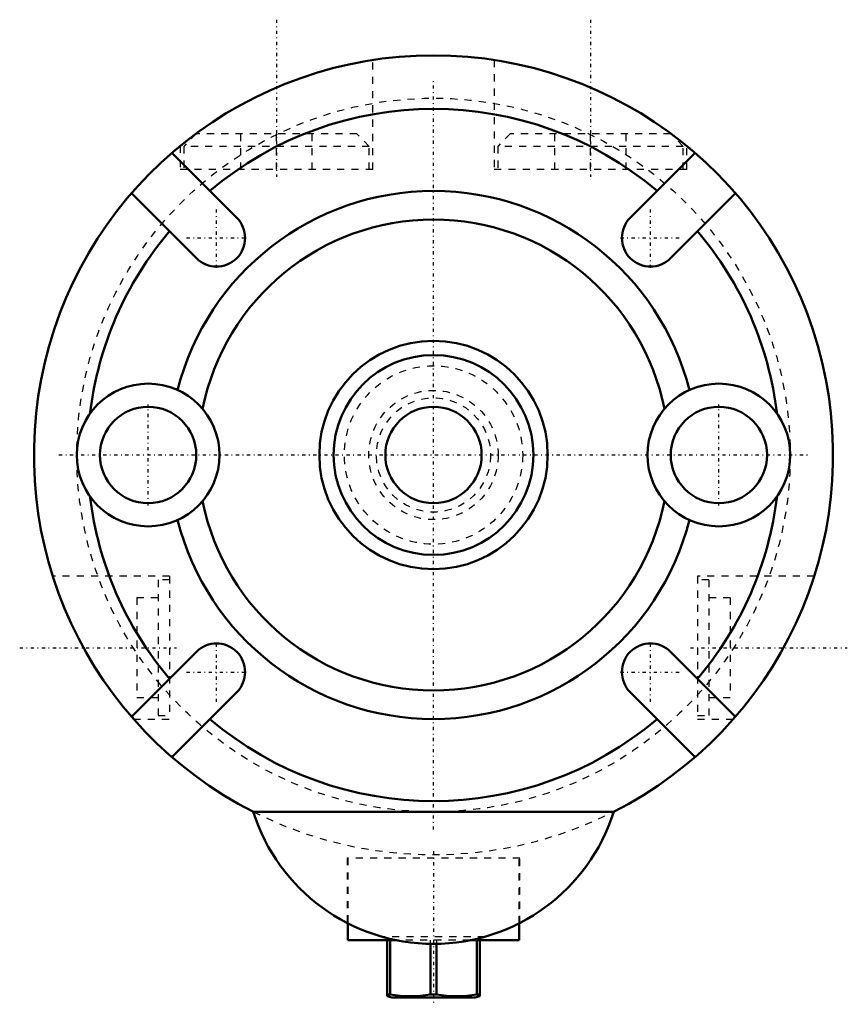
# Model space of a CAD drawing. Header units: millimetres. Extents: x -58 to 58, y -77 to 61.
import ezdxf

# ---------------------------------------------------------------- set-up
doc = ezdxf.new("R2010")
doc.units = ezdxf.units.MM
doc.linetypes.add('Center', pattern=[1.5, 0.45, -0.5, 0.05, -0.5])
doc.linetypes.add('Dashed', pattern=[2, 1, -1])
for name, color, linetype, lineweight in [('AM_0', 7, 'Continuous', 50), ('AM_7', 7, 'Center', 25), ('AM_9', 6, 'Dashed', 25)]:
    doc.layers.add(name, color=color, linetype=linetype, lineweight=lineweight)

msp = doc.modelspace()

# ---------------------------------------------------------------- linework, layer by layer
at = {"layer": 'AM_0'}
for p, q in [((-36.67, 42.33), (-27.58, 33.23)), ((27.58, 33.23), (36.67, 42.33)), ((-33.23, 27.58), (-42.33, 36.67)), ((42.33, 36.67), (33.23, 27.58)), ((-42.33, -36.67), (-33.23, -27.58)), ((33.23, -27.58), (42.33, -36.67)), ((-27.58, -33.23), (-36.67, -42.33)), ((36.67, -42.33), (27.58, -33.23)), ((25.26, -50), (-25.26, -50)), ((-12, -65.63), (-12, -68)), ((12, -68), (12, -65.63)), ((-5.12, -68), (-12, -68)), ((-6.5, -75.83), (-6.5, -68)), ((-6.09, -68), (-6.09, -75.62)), ((-0.41, -75.62), (-0.41, -68.5)), ((0.41, -68.5), (0.41, -75.62)), ((12, -68), (5.12, -68)), ((6.09, -75.62), (6.09, -68)), ((6.5, -68), (6.5, -75.83)), ((-6.09, -75.62), (-6.5, -75.62)), ((-6.5, -75.83), (-5.85, -76)), ((0.41, -75.62), (-0.41, -75.62)), ((5.85, -76), (6.5, -75.83)), ((6.5, -75.62), (6.09, -75.62)), ((5.85, -76), (-5.85, -76))]:
    msp.add_line(p, q, dxfattribs=at)
for points in [[(-6.09, -75.62), (-4.69, -75.77), (-3.27, -75.83), (-1.84, -75.77), (-0.41, -75.62)], [(0.41, -75.62), (1.81, -75.77), (3.23, -75.83), (4.66, -75.77), (6.09, -75.62)]]:
    msp.add_lwpolyline(points, dxfattribs=at)
for centre, radius in [((0, 0), 16), ((0, 0), 14), ((-40, 0), 10), ((40, 0), 10), ((-40, 0), 6.75), ((0, 0), 6.75), ((40, 0), 6.75)]:
    msp.add_circle(centre, radius, dxfattribs=at)
for centre, radius, start, end in [((0, 0), 56, 296.7655, 243.2345), ((0, 0), 48.5, 49.7308, 130.2692), ((0, 0), 37, 14.244, 165.756), ((-30.41, 30.41), 4, 225, 45), ((30.41, 30.41), 4, 135, 315), ((0, 0), 33, 11.2803, 168.7197), ((0, 0), 48.5, 139.7308, 173.1433), ((0, 0), 48.5, 6.8567, 40.2692), ((0, 0), 48.5, 186.8567, 220.2692), ((0, 0), 33, 191.2803, 348.7197), ((0, 0), 48.5, 319.7308, 353.1433), ((0, 0), 37, 194.244, 345.756), ((-30.41, -30.41), 4, 315, 135), ((30.41, -30.41), 4, 45, 225), ((0, 0), 48.5, 229.7308, 310.2692), ((0, -42), 26.5, 197.571, 342.429)]:
    msp.add_arc(centre, radius, start, end, dxfattribs=at)
at = {"layer": 'AM_7'}
for p, q in [((-22, 61), (-22, 39)), ((22, 61), (22, 39)), ((0, -52.5), (0, 52.5)), ((-30.41, 26.21), (-30.41, 34.61)), ((30.41, 26.21), (30.41, 34.61)), ((-34.61, 30.41), (-26.21, 30.41)), ((26.21, 30.41), (34.61, 30.41)), ((-40, -7.09), (-40, 7.09)), ((40, -7.09), (40, 7.09)), ((-52.5, 0), (52.5, 0)), ((-30.41, -34.61), (-30.41, -26.21)), ((30.41, -34.61), (30.41, -26.21)), ((-58, -27), (-36, -27)), ((36, -27), (58, -27)), ((-34.61, -30.41), (-26.21, -30.41)), ((26.21, -30.41), (34.61, -30.41)), ((0, -55.52), (0, -76.97))]:
    msp.add_line(p, q, dxfattribs=at)
at = {"layer": 'AM_9'}
for p, q in [((-8.5, 40), (-8.5, 55.35)), ((8.5, 55.35), (8.5, 40)), ((-33.25, 45), (-35, 43.25)), ((-10.75, 45), (-33.25, 45)), ((-27, 40), (-27, 45)), ((-22, 40), (-22, 45)), ((-17, 40), (-17, 45)), ((-9, 43.25), (-10.75, 45)), ((10.75, 45), (9, 43.25)), ((33.25, 45), (10.75, 45)), ((17, 40), (17, 45)), ((22, 40), (22, 45)), ((27, 40), (27, 45)), ((35, 43.25), (33.25, 45)), ((-35.5, 43.32), (-35.5, 40)), ((-9, 43.25), (-35, 43.25)), ((-35, 43.25), (-35, 40)), ((-9, 40), (-9, 43.25)), ((35, 43.25), (9, 43.25)), ((9, 43.25), (9, 40)), ((35, 40), (35, 43.25)), ((35.5, 40), (35.5, 43.31)), ((-8.5, 40), (-35.5, 40)), ((35.5, 40), (8.5, 40)), ((-37, -17), (-53.36, -17)), ((-38.6, -17.5), (-38.6, -36.5)), ((-37, -17.5), (-38.6, -17.5)), ((-37, -17), (-37, -37)), ((37, -17), (37, -37)), ((53.36, -17), (37, -17)), ((38.6, -17.5), (37, -17.5)), ((38.6, -17.5), (38.6, -36.5)), ((-41.6, -20), (-41.6, -34)), ((-38.6, -20), (-41.6, -20)), ((41.6, -20), (38.6, -20)), ((41.6, -20), (41.6, -34)), ((-41.6, -34), (-38.6, -34)), ((38.6, -34), (41.6, -34)), ((-42.06, -37), (-37, -37)), ((-38.6, -36.5), (-37, -36.5)), ((37, -36.5), (38.6, -36.5)), ((37, -37), (42.06, -37)), ((12.1, -56.5), (-12.1, -56.5)), ((-12.1, -56.5), (-12.1, -65.58)), ((-12, -56.5), (-12, -65.63)), ((12, -65.63), (12, -56.5)), ((12.1, -65.58), (12.1, -56.5)), ((7.21, -67.5), (-7.21, -67.5)), ((5.12, -68), (-5.12, -68)), ((-0.41, -68.5), (-0.41, -68)), ((0.41, -68), (0.41, -68.5))]:
    msp.add_line(p, q, dxfattribs=at)
for radius in [50, 12.5, 9.06, 8]:
    msp.add_circle((0, 0), radius, dxfattribs=at)
for start, end in [(49.096, 130.904), (243.2345, 296.7655)]:
    msp.add_arc((0, 0), 56, start, end, dxfattribs=at)

doc.saveas('drawing.dxf')
